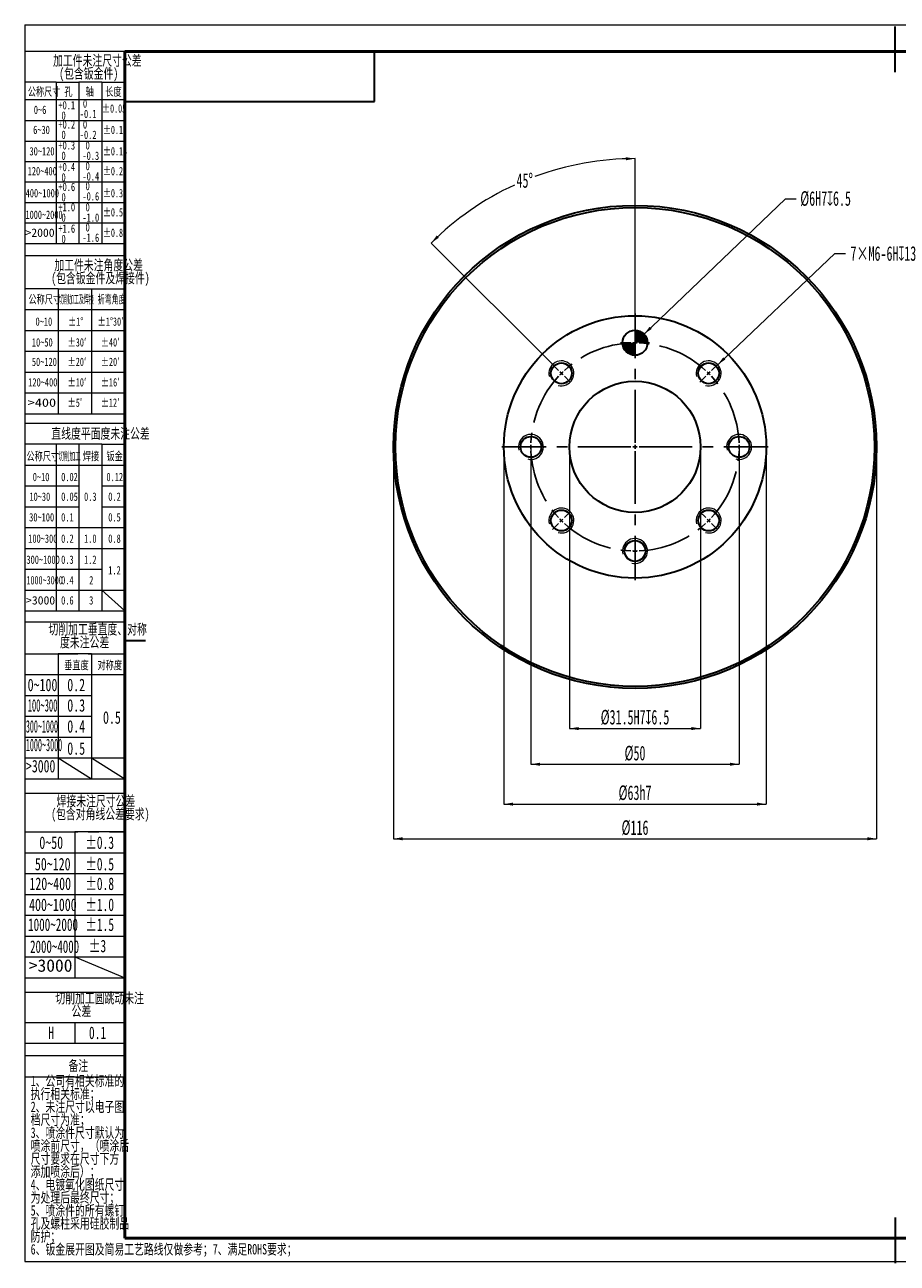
# Model space of a CAD drawing. Header units: millimetres. Extents: x 0 to 420, y 0 to 297.
# Tile 1 of 2: x 0 to 209, y 0 to 297. Entities that reach past the tile are written whole.
import ezdxf

# ---------------------------------------------------------------- set-up
doc = ezdxf.new("R2010")
doc.units = ezdxf.units.MM
doc.header["$PDSIZE"] = -1
doc.linetypes.add('CENTERX2', pattern=[20.32, 12.7, -2.54, 2.54, -2.54])
doc.layers.get('0').update_dxf_attribs({"lineweight": 18})
doc.layers.add('中心线层', color=6, linetype='CENTERX2', lineweight=25)
doc.layers.add('标注层', color=150, linetype='Continuous', lineweight=18)
doc.styles.add('SLDTEXTSTYLE0', font='txt', dxfattribs={"width": 0.7})
doc.styles.add('SLDTEXTSTYLE10', font='txt', dxfattribs={"width": 1.253219})
doc.styles.add('SLDTEXTSTYLE11', font='txt', dxfattribs={"width": 0.477371})
doc.styles.add('SLDTEXTSTYLE12', font='txt', dxfattribs={"width": 0.618901})
doc.styles.add('SLDTEXTSTYLE13', font='txt', dxfattribs={"width": 0.499682})
doc.styles.add('SLDTEXTSTYLE14', font='txt', dxfattribs={"width": 0.472346})
doc.styles.add('SLDTEXTSTYLE15', font='txt', dxfattribs={"width": 0.431677})
doc.styles.add('SLDTEXTSTYLE16', font='txt', dxfattribs={"width": 0.689585})
doc.styles.add('SLDTEXTSTYLE17', font='txt', dxfattribs={"width": 0.653082})
doc.styles.add('SLDTEXTSTYLE18', font='txt', dxfattribs={"width": 0.641279})
doc.styles.add('SLDTEXTSTYLE19', font='txt', dxfattribs={"width": 0.605})
doc.styles.add('SLDTEXTSTYLE2', font='txt', dxfattribs={"width": 0.7})
doc.styles.add('SLDTEXTSTYLE4', font='txt', dxfattribs={"width": 0.67})
doc.styles.add('SLDTEXTSTYLE5', font='txt', dxfattribs={"width": 0.677991})
doc.styles.add('SLDTEXTSTYLE6', font='txt', dxfattribs={"width": 0.631687})
doc.styles.add('SLDTEXTSTYLE7', font='txt', dxfattribs={"width": 1.026693})
doc.styles.add('SLDTEXTSTYLE8', font='txt', dxfattribs={"width": 0.601124})
doc.styles.add('SLDTEXTSTYLE9', font='txt', dxfattribs={"width": 0.427578})
doc.dimstyles.new('SLDDIMSTYLE0', dxfattribs={"dimtxt": 3.5, "dimasz": 2.2, "dimexe": 0, "dimexo": 0.0625, "dimgap": 0.875, "dimtad": 1, "dimrnd": 1e-09, "dimzin": 12, "dimdsep": 46, "dimtxsty": 'SLDTEXTSTYLE19', "dimcen": 0.09, "dimdle": 4.4, "dimadec": 0, "dimazin": 3, "dimtfac": 1, "dimtdec": 3, "dimtofl": 0, "dimtmove": 0, "dimatfit": 3, "dimfxl": 1, "dimfrac": 2, "dimtolj": 1, "dimarcsym": 0})
doc.dimstyles.new('SLDDIMSTYLE1', dxfattribs={"dimtxt": 3.5, "dimasz": 2.2, "dimexe": 0, "dimexo": 0.0625, "dimgap": 0.875, "dimtad": 1, "dimrnd": 1e-09, "dimzin": 12, "dimdsep": 46, "dimtxsty": 'SLDTEXTSTYLE19', "dimcen": 0.09, "dimdle": 4.4, "dimadec": 0, "dimazin": 3, "dimtfac": 1, "dimtdec": 3, "dimtmove": 0, "dimatfit": 0, "dimfxl": 1, "dimfrac": 2, "dimtolj": 1, "dimarcsym": 0})
doc.dimstyles.new('SLDDIMSTYLE2', dxfattribs={"dimtxt": 3.5, "dimasz": 2.2, "dimexe": 0, "dimexo": 0.0625, "dimgap": 0.875, "dimtad": 0, "dimtih": 1, "dimtoh": 1, "dimdec": 4, "dimzin": 12, "dimdsep": 46, "dimtxsty": 'SLDTEXTSTYLE19', "dimcen": 0.09, "dimdle": 4.4, "dimazin": 3, "dimtfac": 1, "dimtdec": 3, "dimtofl": 0, "dimtmove": 0, "dimatfit": 3, "dimfxl": 1, "dimfrac": 2, "dimtolj": 1, "dimarcsym": 0})
doc.dimstyles.new('SLDDIMSTYLE3', dxfattribs={"dimtxt": 3.5, "dimasz": 2.2, "dimexe": 0, "dimexo": 0.0625, "dimgap": 0.875, "dimtad": 0, "dimtih": 1, "dimtoh": 1, "dimrnd": 1e-09, "dimzin": 12, "dimdsep": 46, "dimtxsty": 'SLDTEXTSTYLE19', "dimcen": 0, "dimdle": 4.4, "dimadec": 0, "dimazin": 3, "dimtfac": 1, "dimtdec": 3, "dimtofl": 0, "dimtmove": 0, "dimatfit": 3, "dimfxl": 1, "dimfrac": 2, "dimtolj": 1, "dimarcsym": 0})
doc.dimstyles.new('SLDDIMSTYLE4', dxfattribs={"dimtxt": 3.5, "dimasz": 2.2, "dimexe": 0, "dimexo": 0.0625, "dimgap": 0.875, "dimtad": 0, "dimtih": 1, "dimtoh": 1, "dimrnd": 1e-09, "dimzin": 12, "dimdsep": 46, "dimtxsty": 'SLDTEXTSTYLE19', "dimcen": 0, "dimdle": 4.4, "dimadec": 0, "dimazin": 3, "dimtfac": 1, "dimtdec": 3, "dimtofl": 0, "dimtmove": 0, "dimatfit": 3, "dimfxl": 1, "dimfrac": 2, "dimtolj": 1, "dimarcsym": 0})

# ---------------------------------------------------------------- blocks, each defined once
blk = doc.blocks.new('SW_NOTE_2')
at = {"layer": '标注层', "color": 0, "char_height": 2.5, "attachment_point": 2, "style": 'SLDTEXTSTYLE0'}
for s, insert, width in [('加工件未注尺寸公差', (15.47, 3.22), 44.581), ('(包含钣金件)', (13.41, 0.11), 27.8631)]:
    blk.add_mtext(s, dxfattribs=dict(at, insert=insert, width=width))
blk = doc.blocks.new('SW_NOTE_3')
at = {"layer": '标注层', "color": 0, "char_height": 2, "attachment_point": 1, "style": 'SLDTEXTSTYLE4'}
for s, insert, width in [('-0.1', (0, 0.09), 7.1567), ('0', (0.75, 2.58), 1.5421)]:
    blk.add_mtext(s, dxfattribs=dict(at, insert=insert, width=width))
blk = doc.blocks.new('SW_NOTE_4')
at = {"layer": '标注层', "color": 0, "char_height": 2, "attachment_point": 1, "style": 'SLDTEXTSTYLE4'}
for s, insert, width in [('+0.1', (0, 2.58), 7.1117), ('0', (0.75, 0.09), 1.5421)]:
    blk.add_mtext(s, dxfattribs=dict(at, insert=insert, width=width))
blk = doc.blocks.new('SW_NOTE_5')
at = {"layer": '标注层', "color": 0, "char_height": 2, "attachment_point": 1, "style": 'SLDTEXTSTYLE4'}
for s, insert, width in [('+0.2', (0, 2.58), 7.2615), ('0', (0.75, 0.09), 1.5421)]:
    blk.add_mtext(s, dxfattribs=dict(at, insert=insert, width=width))
blk = doc.blocks.new('SW_NOTE_6')
at = {"layer": '标注层', "color": 0, "char_height": 2, "attachment_point": 1, "style": 'SLDTEXTSTYLE4'}
for s, insert, width in [('+0.3', (0, 2.58), 7.2615), ('0', (0.75, 0.09), 1.5421)]:
    blk.add_mtext(s, dxfattribs=dict(at, insert=insert, width=width))
blk = doc.blocks.new('SW_NOTE_7')
at = {"layer": '标注层', "color": 0, "char_height": 2, "attachment_point": 1, "style": 'SLDTEXTSTYLE4'}
for s, insert, width in [('+0.4', (0, 2.58), 7.3663), ('0', (0.75, 0.09), 1.5421)]:
    blk.add_mtext(s, dxfattribs=dict(at, insert=insert, width=width))
blk = doc.blocks.new('SW_NOTE_8')
at = {"layer": '标注层', "color": 0, "char_height": 2, "attachment_point": 1, "style": 'SLDTEXTSTYLE4'}
for s, insert, width in [('-0.2', (0, 0.09), 7.3064), ('0', (0.75, 2.58), 1.5421)]:
    blk.add_mtext(s, dxfattribs=dict(at, insert=insert, width=width))
blk = doc.blocks.new('SW_NOTE_9')
at = {"layer": '标注层', "color": 0, "char_height": 2, "attachment_point": 1, "style": 'SLDTEXTSTYLE4'}
for s, insert, width in [('-0.3', (0, 0.09), 7.3064), ('0', (0.75, 2.58), 1.5421)]:
    blk.add_mtext(s, dxfattribs=dict(at, insert=insert, width=width))
blk = doc.blocks.new('SW_NOTE_10')
at = {"layer": '标注层', "color": 0, "char_height": 2, "attachment_point": 1, "style": 'SLDTEXTSTYLE4'}
for s, insert, width in [('-0.4', (0, 0.09), 7.4112), ('0', (0.75, 2.58), 1.5421)]:
    blk.add_mtext(s, dxfattribs=dict(at, insert=insert, width=width))
blk = doc.blocks.new('SW_NOTE_11')
at = {"layer": '标注层', "color": 0, "char_height": 2, "attachment_point": 1, "style": 'SLDTEXTSTYLE4'}
for s, insert, width in [('+0.6', (0, 2.58), 7.3064), ('0', (0.75, 0.09), 1.5421)]:
    blk.add_mtext(s, dxfattribs=dict(at, insert=insert, width=width))
blk = doc.blocks.new('SW_NOTE_12')
at = {"layer": '标注层', "color": 0, "char_height": 2, "attachment_point": 1, "style": 'SLDTEXTSTYLE4'}
for s, insert, width in [('-0.6', (0, 0.09), 7.3513), ('0', (0.75, 2.58), 1.5421)]:
    blk.add_mtext(s, dxfattribs=dict(at, insert=insert, width=width))
blk = doc.blocks.new('SW_NOTE_13')
at = {"layer": '标注层', "color": 0, "char_height": 2, "attachment_point": 1, "style": 'SLDTEXTSTYLE4'}
for s, insert, width in [('+1.0', (0, 2.58), 7.3064), ('0', (0.75, 0.09), 1.5421)]:
    blk.add_mtext(s, dxfattribs=dict(at, insert=insert, width=width))
blk = doc.blocks.new('SW_NOTE_14')
at = {"layer": '标注层', "color": 0, "char_height": 2, "attachment_point": 1, "style": 'SLDTEXTSTYLE4'}
for s, insert, width in [('-1.0', (0, 0.09), 7.3513), ('0', (0.75, 2.58), 1.5421)]:
    blk.add_mtext(s, dxfattribs=dict(at, insert=insert, width=width))
blk = doc.blocks.new('SW_NOTE_15')
at = {"layer": '标注层', "color": 0, "char_height": 2, "attachment_point": 1, "style": 'SLDTEXTSTYLE4'}
for s, insert, width in [('+1.6', (0, 2.58), 7.3064), ('0', (0.75, 0.09), 1.5421)]:
    blk.add_mtext(s, dxfattribs=dict(at, insert=insert, width=width))
blk = doc.blocks.new('SW_NOTE_16')
at = {"layer": '标注层', "color": 0, "char_height": 2, "attachment_point": 1, "style": 'SLDTEXTSTYLE4'}
for s, insert, width in [('-1.6', (0, 0.09), 7.3513), ('0', (0.75, 2.58), 1.5421)]:
    blk.add_mtext(s, dxfattribs=dict(at, insert=insert, width=width))
blk = doc.blocks.new('SW_NOTE_17')
at = {"layer": '标注层', "color": 0, "char_height": 2.5, "attachment_point": 2, "style": 'SLDTEXTSTYLE0'}
for s, insert, width in [('加工件未注角度公差', (15.47, 3.22), 44.581), ('(包含钣金件及焊接件)', (15.91, 0.11), 47.8855)]:
    blk.add_mtext(s, dxfattribs=dict(at, insert=insert, width=width))
blk = doc.blocks.new('SW_NOTE_18')
at = {"layer": '标注层', "color": 0, "char_height": 2.5, "attachment_point": 2, "style": 'SLDTEXTSTYLE0'}
for s, insert, width in [('切削加工垂直度、对称', (17.19, 3.22), 49.6257), ('度未注公差', (14.06, 0.11), 24.5782)]:
    blk.add_mtext(s, dxfattribs=dict(at, insert=insert, width=width))
blk = doc.blocks.new('SW_NOTE_19')
at = {"layer": '标注层', "color": 0, "char_height": 2.5, "attachment_point": 2, "style": 'SLDTEXTSTYLE0'}
for s, insert, width in [('焊接未注尺寸公差', (13.75, 3.22), 39.5559), ('(包含对角线公差要求)', (14.82, 0.11), 47.8855)]:
    blk.add_mtext(s, dxfattribs=dict(at, insert=insert, width=width))
blk = doc.blocks.new('SW_NOTE_20')
at = {"layer": '标注层', "color": 0, "char_height": 2.5, "attachment_point": 2, "style": 'SLDTEXTSTYLE0'}
for s, insert, width in [('切削加工圆跳动未注', (15.47, 3.22), 44.6201), ('公差', (11.09, 0.11), 9.3855)]:
    blk.add_mtext(s, dxfattribs=dict(at, insert=insert, width=width))
blk = doc.blocks.new('SW_NOTE_21')
at = {"layer": '标注层', "color": 0, "char_height": 2.5, "attachment_point": 1, "style": 'SLDTEXTSTYLE0'}
for s, insert, width in [('1、公司有相关标准的', (0, 3.22), 46.595), ('执行相关标准；', (0, 0.11), 31.1676), ('2、未注尺寸以电子图', (0, -3), 46.8687), ('档尺寸为准；', (0, -6.11), 26.1425), ('3、喷涂件尺寸默认为', (0, -9.22), 47.0056), ('喷涂前尺寸，（喷涂后', (0, -12.33), 49.2933), ('尺寸要求在尺寸下方', (0, -15.44), 44.6788), ('添加喷涂后）；', (0, -18.56), 31.1285), ('4、电镀氧化图纸尺寸', (0, -21.67), 47.1034), ('为处理后最终尺寸；', (0, -24.78), 41.1201), ('5、喷涂件的所有螺钉', (0, -27.89), 47.0447), ('孔及螺柱采用硅胶制品', (0, -31), 49.3324), ('防护；', (0, -34.11), 10.8324)]:
    blk.add_mtext(s, dxfattribs=dict(at, insert=insert, width=width))
blk = doc.blocks.new('*X26')
at = {"layer": '标注层', "linetype": 'Continuous'}
for points in [[(121.53, 119.82), (123.73, 120.18), (123.73, 119.45)], [(171.53, 119.82), (169.33, 120.18), (169.33, 119.45)]]:
    blk.add_hatch(color=0, dxfattribs=at).paths.add_polyline_path(points, flags=0)
at = {"layer": '标注层', "color": 0, "linetype": 'Continuous'}
for p, q in [((121.53, 195.96), (121.53, 119.82)), ((171.53, 195.96), (171.53, 119.82)), ((121.53, 119.82), (171.53, 119.82))]:
    blk.add_line(p, q, dxfattribs=at)
at = {"layer": '标注层', "color": 0, "insert": (146.53, 122.42), "char_height": 3.5, "width": 9.4637, "attachment_point": 5, "style": 'SLDTEXTSTYLE19'}
blk.add_mtext('%%C50', dxfattribs=at)
blk = doc.blocks.new('*X27')
at = {"layer": '标注层', "linetype": 'Continuous'}
for points in [[(115.03, 110.24), (117.23, 110.61), (117.23, 109.87)], [(178.03, 110.24), (175.83, 110.61), (175.83, 109.87)]]:
    blk.add_hatch(color=0, dxfattribs=at).paths.add_polyline_path(points, flags=0)
at = {"layer": '标注层', "color": 0, "linetype": 'Continuous'}
for p, q in [((115.03, 195.96), (115.03, 110.24)), ((178.03, 195.96), (178.03, 110.24)), ((115.03, 110.24), (178.03, 110.24))]:
    blk.add_line(p, q, dxfattribs=at)
at = {"layer": '标注层', "color": 0, "insert": (146.53, 112.91), "char_height": 3.5, "width": 15.4731, "attachment_point": 5, "style": 'SLDTEXTSTYLE19'}
blk.add_mtext('%%C63h7', dxfattribs=at)
blk = doc.blocks.new('*X28')
at = {"layer": '标注层', "linetype": 'Continuous'}
for points in [[(130.78, 128.39), (132.98, 128.75), (132.98, 128.02)], [(162.28, 128.39), (160.08, 128.75), (160.08, 128.02)]]:
    blk.add_hatch(color=0, dxfattribs=at).paths.add_polyline_path(points, flags=0)
at = {"layer": '标注层', "color": 0, "linetype": 'Continuous'}
for p, q in [((130.78, 195.96), (130.78, 128.39)), ((162.28, 195.96), (162.28, 128.39)), ((130.78, 128.39), (162.28, 128.39))]:
    blk.add_line(p, q, dxfattribs=at)
at = {"layer": '标注层', "color": 0, "insert": (146.53, 131.05), "char_height": 3.5, "width": 35.6666, "attachment_point": 5, "style": 'SLDTEXTSTYLE19'}
blk.add_mtext('%%C31.5H7{\\fgdt|b0|i0|c134|p2;x}6.5', dxfattribs=at)
blk = doc.blocks.new('*X29')
at = {"layer": '标注层', "linetype": 'Continuous'}
for points in [[(146.53, 265.25), (144.34, 264.85), (144.32, 265.59)], [(97.58, 244.98), (99.41, 246.24), (98.91, 246.78)]]:
    blk.add_hatch(color=0, dxfattribs=at).paths.add_polyline_path(points, flags=0)
at = {"layer": '标注层', "color": 0, "linetype": 'Continuous'}
for p, q in [((146.53, 228.08), (146.53, 265.25)), ((126.69, 215.87), (97.58, 244.98))]:
    blk.add_line(p, q, dxfattribs=at)
for start, end in [(90, 110.3233), (114.7115, 135)]:
    blk.add_arc((146.53, 196.02), 69.23, start, end, dxfattribs=at)
at = {"layer": '标注层', "color": 0, "insert": (120.04, 259.98), "char_height": 3.5, "width": 8.0441, "attachment_point": 5, "style": 'SLDTEXTSTYLE19'}
blk.add_mtext('45%%D', dxfattribs=at)
blk = doc.blocks.new('*X30')
at = {"layer": '标注层', "linetype": 'Continuous'}
blk.add_hatch(color=0, dxfattribs=at).paths.add_polyline_path([(166.39, 215.76), (168.23, 217.01), (167.73, 217.54)], flags=0)
at = {"layer": '标注层', "color": 0, "linetype": 'Continuous'}
for q in [(166.39, 215.76), (197.08, 242.45)]:
    blk.add_line((194.52, 242.45), q, dxfattribs=at)
at = {"layer": '标注层', "color": 0, "insert": (206.17, 242.45), "char_height": 3.5, "width": 34.602, "attachment_point": 5, "style": 'SLDTEXTSTYLE19'}
blk.add_mtext('7×M6-6H{\\fgdt|b0|i0|c134|p2;x}13', dxfattribs=at)
blk = doc.blocks.new('*X31')
at = {"layer": '标注层', "linetype": 'Continuous'}
for points in [[(88.53, 101.92), (90.73, 102.29), (90.73, 101.55)], [(204.53, 101.92), (202.33, 102.29), (202.33, 101.55)]]:
    blk.add_hatch(color=0, dxfattribs=at).paths.add_polyline_path(points, flags=0)
at = {"layer": '标注层', "color": 0, "linetype": 'Continuous'}
for p, q in [((88.53, 195.96), (88.53, 101.92)), ((204.53, 195.96), (204.53, 101.92)), ((88.53, 101.92), (204.53, 101.92))]:
    blk.add_line(p, q, dxfattribs=at)
at = {"layer": '标注层', "color": 0, "insert": (146.53, 104.53), "char_height": 3.5, "width": 12.4921, "attachment_point": 5, "style": 'SLDTEXTSTYLE19'}
blk.add_mtext('%%C116', dxfattribs=at)
blk = doc.blocks.new('*X32')
at = {"layer": '标注层', "linetype": 'Continuous'}
blk.add_hatch(color=0, dxfattribs=at).paths.add_polyline_path([(148.7, 223.1), (150.54, 224.35), (150.03, 224.88)], flags=0)
at = {"layer": '标注层', "color": 0, "linetype": 'Continuous'}
for q in [(148.7, 223.1), (185.22, 255.61)]:
    blk.add_line((182.66, 255.61), q, dxfattribs=at)
at = {"layer": '标注层', "color": 0, "insert": (192.3, 255.61), "char_height": 3.5, "width": 26.5815, "attachment_point": 5, "style": 'SLDTEXTSTYLE19'}
blk.add_mtext('%%C6H7{\\fgdt|b0|i0|c134|p2;x}6.5', dxfattribs=at)
blk = doc.blocks.new('SW_CENTERMARKSYMBOL_0')
at = {"layer": '中心线层', "color": 0}
for p, q in [((0, 1), (0, 32)), ((-1, 0), (-32, 0)), ((0, 0), (-0.5, 0)), ((0, 0), (0, 0.5)), ((0, 0), (0, -0.5)), ((0, 0), (0.5, 0)), ((1, 0), (32, 0)), ((0, -1), (0, -32))]:
    blk.add_line(p, q, dxfattribs=at)
blk = doc.blocks.new('SW_CENTERMARKSYMBOL_1')
at = {"layer": '中心线层', "color": 0}
for p, q in [((0, 1), (0, 3.5)), ((0, 0), (0, 0.5)), ((0, 0), (0, -0.5)), ((0, -1), (0, -3.5)), ((-18.38, -6.62), (-19.8, -5.2)), ((18.38, -6.62), (19.8, -5.2)), ((-17.68, -7.32), (-18.03, -6.97)), ((-17.68, -7.32), (-17.32, -7.68)), ((-16.97, -8.03), (-15.56, -9.44)), ((16.97, -8.03), (15.56, -9.44)), ((17.68, -7.32), (17.32, -7.68)), ((17.68, -7.32), (18.03, -6.97)), ((-26, -25), (-28, -25)), ((-25, -25), (-25.5, -25)), ((-25, -25), (-24.5, -25)), ((-24, -25), (-22, -25)), ((24, -25), (22, -25)), ((25, -25), (24.5, -25)), ((25, -25), (25.5, -25)), ((26, -25), (28, -25)), ((-16.97, -41.97), (-15.56, -40.56)), ((16.97, -41.97), (15.56, -40.56)), ((-18.38, -43.38), (-19.8, -44.8)), ((-17.68, -42.68), (-18.03, -43.03)), ((-17.68, -42.68), (-17.32, -42.32)), ((17.68, -42.68), (17.32, -42.32)), ((17.68, -42.68), (18.03, -43.03)), ((18.38, -43.38), (19.8, -44.8)), ((0, -49), (0, -47)), ((0, -50), (0, -49.5)), ((0, -50), (0, -50.5)), ((0, -51), (0, -53))]:
    blk.add_line(p, q, dxfattribs=at)
for start, end in [(90, 91.1459), (88.8541, 90), (92.2918, 132.7082), (47.2918, 87.7082), (137.2918, 177.7082), (135, 136.1459), (133.8541, 135), (45, 46.1459), (43.8541, 45), (2.2918, 42.7082), (178.8541, 180), (180, 181.1459), (182.2918, 222.7082), (317.2918, 357.7082), (0, 1.1459), (358.8541, 360), (223.8541, 225), (225, 226.1459), (227.2918, 267.7082), (272.2918, 312.7082), (313.8541, 315), (315, 316.1459), (268.8541, 270), (270, 271.1459)]:
    blk.add_arc((0, -25), 25, start, end, dxfattribs=at)
blk = doc.blocks.new('SW_CENTERMARKSYMBOL_2')
at = {"layer": '中心线层', "color": 0}
for p, q in [((0, 1), (0, 3.5)), ((-1, 0), (-3.5, 0)), ((0, 0), (-0.5, 0)), ((0, 0), (0, 0.5)), ((0, 0), (0, -0.5)), ((0, 0), (0.5, 0)), ((1, 0), (3.5, 0)), ((0, -1), (0, -3.5))]:
    blk.add_line(p, q, dxfattribs=at)
blk = doc.blocks.new('SW_DOWELSYMBOL_0')
at = {"linetype": 'Continuous', "lineweight": 0}
h = blk.add_hatch(color=0, dxfattribs=at)
edge = h.paths.add_edge_path(flags=0)
edge.add_arc((0, 0), 3, 0, 90)
edge.add_line((0, 3), (0, 0))
edge.add_line((0, 0), (3, 0))
h = blk.add_hatch(color=0, dxfattribs=at)
edge = h.paths.add_edge_path(flags=0)
edge.add_arc((0, 0), 3, 180, 270)
edge.add_line((0, -3), (0, 0))
edge.add_line((0, 0), (-3, 0))
at = {"color": 0, "linetype": 'Continuous', "lineweight": 0}
blk.add_circle((0, 0), 3, dxfattribs=at)

msp = doc.modelspace()

# ---------------------------------------------------------------- linework, layer by layer
at = {"color": 7, "linetype": 'Continuous', "lineweight": 18}
for p, q in [((-0.00051, 297.39658), (419.99299, 297.39658)), ((-0.00051, 297.39658), (-0.00051, 0.39658)), ((-0.00051, 0.39658), (419.99299, 0.39658))]:
    msp.add_line(p, q, dxfattribs=at)
at = {"color": 7, "linetype": 'Continuous', "lineweight": 35}
for p, q in [((208.99593, 285.98945), (208.99593, 296.98945)), ((83.99593, 278.98945), (83.99593, 290.98945)), ((23.99593, 278.98945), (83.99593, 278.98945)), ((28.99593, 149.48945), (23.99593, 149.48945)), ((208.99593, 10.98945), (208.99593, -0.01055))]:
    msp.add_line(p, q, dxfattribs=at)
at = {"color": 1, "linetype": 'Continuous', "lineweight": 18}
for p, q in [((23.99593, 290.98945), (-0.00051, 290.98945)), ((-0.00051, 290.98945), (-0.00051, 0.39658)), ((7.49311, 283.57314), (-0.00051, 283.57314)), ((7.49311, 283.57314), (7.49311, 279.57314)), ((7.49311, 283.57314), (12.99405, 283.57314)), ((12.99405, 283.57314), (12.99405, 244.89972)), ((18.49499, 283.57314), (12.99405, 283.57314)), ((18.49499, 283.57314), (18.49499, 244.89972)), ((18.49499, 283.57314), (23.99593, 283.57314)), ((7.49311, 279.95448), (7.49311, 244.89972)), ((-0.00407, 279.44918), (23.99593, 279.44918)), ((-0.00407, 274.40043), (23.99593, 274.40043)), ((-0.00407, 269.48364), (23.99593, 269.48364)), ((-0.00407, 264.56686), (23.99593, 264.56686)), ((-0.00407, 259.65007), (23.99593, 259.65007)), ((-0.00407, 254.73329), (23.99593, 254.73329)), ((-0.00407, 249.8165), (23.99593, 249.8165)), ((-0.00407, 244.89972), (23.99593, 244.89972)), ((-0.00051, 241.97166), (23.99593, 241.97166)), ((7.99299, 233.9946), (-0.00051, 233.9946)), ((7.99299, 233.9946), (7.99299, 203.9946)), ((7.99299, 233.9946), (15.99299, 233.9946)), ((15.99299, 233.9946), (15.99299, 203.9946)), ((15.99299, 233.9946), (23.99593, 233.9946)), ((-0.00051, 228.9946), (23.99593, 228.9946)), ((-0.00051, 223.9946), (23.99593, 223.9946)), ((-0.00051, 218.9946), (23.99593, 218.9946)), ((-0.00051, 213.9946), (23.99593, 213.9946)), ((-0.00051, 208.9946), (23.99593, 208.9946)), ((-0.00051, 203.9946), (23.99593, 203.9946)), ((-0.00051, 201.74018), (23.99593, 201.74018)), ((7.49593, 196.65333), (-0.00051, 196.65333)), ((7.49593, 196.65333), (7.49593, 156.65333)), ((12.99593, 196.65333), (7.49593, 196.65333)), ((12.99593, 196.65333), (12.99593, 156.65333)), ((18.49593, 196.65333), (12.99593, 196.65333)), ((18.49593, 196.65333), (18.49593, 156.65333)), ((18.49593, 196.65333), (23.99593, 196.65333)), ((-0.00051, 191.65333), (23.99593, 191.65333)), ((-0.00051, 186.65333), (12.99593, 186.65333)), ((18.49593, 186.65333), (23.99593, 186.65333)), ((-0.00051, 181.65333), (12.99593, 181.65333)), ((18.49593, 181.65333), (23.99371, 181.65333)), ((-0.00051, 176.65333), (23.99593, 176.65333)), ((-0.00051, 171.65333), (23.99593, 171.65333)), ((-0.0048, 166.65333), (18.49593, 166.65333)), ((-0.00051, 161.65333), (23.99593, 161.65333)), ((18.49593, 161.59228), (23.99593, 156.65333)), ((-0.00051, 156.65333), (23.99593, 156.65333)), ((-0.00051, 154.00765), (23.99593, 154.00765)), ((-0.00051, 146.34264), (7.9983, 146.34264)), ((7.9983, 146.34264), (7.9983, 116.3344)), ((15.99712, 146.34264), (7.9983, 146.34264)), ((15.99712, 146.34264), (15.99712, 116.3344)), ((15.99712, 146.34264), (23.99593, 146.34264)), ((-0.00051, 141.34264), (23.99593, 141.34264)), ((-0.00657, 136.34099), (15.99712, 136.34099)), ((-0.00657, 131.33934), (15.99712, 131.33934)), ((-0.00657, 126.33769), (15.99712, 126.33769)), ((-0.00051, 121.33605), (23.99593, 121.33605)), ((7.9983, 121.33605), (15.99712, 116.3344)), ((15.99712, 121.32678), (23.99593, 116.3344)), ((-0.00051, 116.3344), (23.99593, 116.3344)), ((23.99593, 116.3344), (23.9692, 116.42224)), ((-0.00051, 112.86382), (23.99593, 112.86382)), ((-0.00051, 103.55146), (11.99771, 103.55146)), ((11.99771, 103.55146), (11.99771, 68.55146)), ((23.99593, 103.55146), (11.99771, 103.55146)), ((-0.00051, 98.55146), (23.99593, 98.55146)), ((-0.00051, 93.55146), (23.99593, 93.55146)), ((-0.00051, 88.55146), (23.99593, 88.55146)), ((-0.00051, 83.55146), (23.99593, 83.55146)), ((-0.00051, 78.55146), (23.99593, 78.55146)), ((-0.00051, 73.55146), (23.99593, 73.55146)), ((11.99771, 73.54218), (23.99593, 68.55146)), ((-0.00051, 68.55146), (23.99593, 68.55146)), ((-0.00051, 65.09305), (23.99593, 65.09305)), ((-0.00051, 57.8028), (23.99593, 57.8028)), ((11.99771, 57.8028), (11.99771, 52.8028)), ((-0.00051, 52.8028), (23.99593, 52.8028)), ((-0.00051, 49.90514), (23.99593, 49.90514)), ((-0.00051, 44.75147), (23.99593, 44.75147))]:
    msp.add_line(p, q, dxfattribs=at)
at = {"color": 7, "linetype": 'Continuous', "lineweight": 50}
for p, q in [((23.99593, 5.98945), (23.99593, 290.98945)), ((23.99593, 290.98945), (413.99593, 290.98945)), ((23.99593, 5.98945), (413.99593, 5.98945))]:
    msp.add_line(p, q, dxfattribs=at)
at = {"color": 1, "linetype": 'CENTERX2', "lineweight": 18}
for p, q in [((-0.00051, 146.34264), (23.99593, 146.34264)), ((-0.00051, 103.55146), (23.99593, 103.55146))]:
    msp.add_line(p, q, dxfattribs=at)
at = {"color": 0, "linetype": 'Continuous', "lineweight": 35}
for centre, radius in [((146.53175, 196.02206), 58), ((146.53175, 196.02206), 57.5), ((146.53175, 196.02206), 31.5), ((146.53175, 221.02206), 3), ((128.85408, 213.69973), 2.5), ((164.20942, 213.69973), 2.5), ((146.53175, 196.02206), 15.75), ((121.53175, 196.02206), 2.5), ((171.53175, 196.02206), 2.5), ((128.85408, 178.34439), 2.5), ((164.20942, 178.34439), 2.5), ((146.53175, 171.02206), 2.5)]:
    msp.add_circle(centre, radius, dxfattribs=at)
at = {"color": 0, "linetype": 'Continuous', "lineweight": 18}
for centre in [(128.85408, 213.69973), (164.20942, 213.69973), (164.20942, 213.69973), (121.53175, 196.02206), (171.53175, 196.02206), (171.53175, 196.02206), (128.85408, 178.34439), (164.20942, 178.34439), (146.53175, 171.02206)]:
    msp.add_arc(centre, 3, 255, 195, dxfattribs=at)
at = {"color": 0, "linetype": 'Continuous', "lineweight": 0}
for p in [(121.53175, 196.02206), (171.53175, 196.02206)]:
    msp.add_point(p, dxfattribs=at)

# ---------------------------------------------------------------- block references
msp.add_blockref('SW_DOWELSYMBOL_0', (146.53175, 221.02206), dxfattribs=at)
at = {"layer": '中心线层', "color": 0}
for name, p in [('SW_CENTERMARKSYMBOL_0', (146.53175, 196.02206)), ('SW_CENTERMARKSYMBOL_1', (146.53175, 221.02206)), ('SW_CENTERMARKSYMBOL_2', (146.53175, 221.02206))]:
    msp.add_blockref(name, p, dxfattribs=at)
at = {"layer": '标注层', "color": 1}
for name, p in [('SW_NOTE_2', (1.94389, 286.85673)), ('SW_NOTE_4', (8.0718, 276.50879)), ('SW_NOTE_3', (13.21283, 276.9051)), ('SW_NOTE_5', (8.0718, 271.88718)), ('SW_NOTE_8', (13.21283, 271.88718)), ('SW_NOTE_6', (8.0718, 266.86071)), ('SW_NOTE_9', (13.84731, 266.86071)), ('SW_NOTE_7', (8.0718, 261.6614)), ('SW_NOTE_10', (13.84731, 261.89706)), ('SW_NOTE_11', (8.0718, 256.88797)), ('SW_NOTE_12', (13.84869, 257.11185)), ('SW_NOTE_13', (8.0718, 252.01376)), ('SW_NOTE_14', (13.84869, 252.01376)), ('SW_NOTE_15', (8.0718, 246.88036)), ('SW_NOTE_16', (13.84869, 247.18694)), ('SW_NOTE_17', (2.25671, 237.72511)), ('SW_NOTE_18', (0.30817, 150.26988)), ('SW_NOTE_19', (3.32663, 109.01396)), ('SW_NOTE_20', (2.50269, 61.68031)), ('SW_NOTE_21', (1.41414, 41.81491))]:
    msp.add_blockref(name, p, dxfattribs=at)

# ---------------------------------------------------------------- texts
for s, insert, char_height, width, attachment_point, style in [('公称尺寸', (0.72367, 282.33044), 2, 15.5173184, 1, 'SLDTEXTSTYLE0'), ('孔', (9.50784, 282.33044), 2, 3.6603352, 1, 'SLDTEXTSTYLE0'), ('轴', (14.59894, 282.33044), 2, 3.550838, 1, 'SLDTEXTSTYLE0'), ('长度', (19.32315, 282.33044), 2, 7.6022346, 1, 'SLDTEXTSTYLE0'), ('0~6', (2.17174, 277.98234), 2, 5.6156425, 1, 'SLDTEXTSTYLE2'), ('%%P0.05', (18.53426, 278.28873), 2, 10.787247, 1, 'SLDTEXTSTYLE5'), ('6~30', (2.00848, 273.16273), 2, 7.6178771, 1, 'SLDTEXTSTYLE2'), ('%%P0.1', (18.74834, 273.16273), 2, 8.6964604, 1, 'SLDTEXTSTYLE5'), ('30~120', (1.12932, 268.01911), 2, 11.575419, 1, 'SLDTEXTSTYLE2'), ('%%P0.15', (18.74834, 268.01911), 2, 10.787247, 1, 'SLDTEXTSTYLE5'), ('120~400', (0.69043, 263.25499), 2, 13.3586592, 1, 'SLDTEXTSTYLE2'), ('%%P0.2', (18.74834, 263.25499), 2, 8.8479667, 1, 'SLDTEXTSTYLE5'), ('400~1000', (0.20999, 257.97089), 2, 15.673743, 1, 'SLDTEXTSTYLE2'), ('%%P0.3', (18.74834, 257.97089), 2, 8.8479667, 1, 'SLDTEXTSTYLE5'), ('1000~2000', (0.1711, 252.78244), 2, 15.6686698, 1, 'SLDTEXTSTYLE6'), ('%%P0.5', (18.74834, 253.36199), 2, 8.8479667, 1, 'SLDTEXTSTYLE5'), ('>2000', (0.1711, 248.46911), 2, 13.9951439, 1, 'SLDTEXTSTYLE7'), ('%%P0.8', (18.74834, 248.46911), 2, 8.8631173, 1, 'SLDTEXTSTYLE5'), ('公称尺寸', (0.87287, 232.4656), 2, 15.5173184, 1, 'SLDTEXTSTYLE0'), ('切削加工及焊接', (8.20287, 232.4656), 2, 16.9406729, 1, 'SLDTEXTSTYLE9'), ('折弯角度', (17.49418, 232.4656), 2, 13.3926328, 1, 'SLDTEXTSTYLE8'), ('0~10', (2.58032, 227.12243), 2, 7.6178771, 1, 'SLDTEXTSTYLE2'), ('%%P1%%D', (10.4111, 227.12243), 2, 6.6208244, 1, 'SLDTEXTSTYLE5'), ('%%P1%%D30′', (17.49418, 227.12243), 2, 12.559791, 1, 'SLDTEXTSTYLE8'), ('10~50', (1.70254, 222.13222), 2, 9.3541899, 1, 'SLDTEXTSTYLE2'), ('%%P30′', (10.27916, 222.13222), 2, 7.4015453, 1, 'SLDTEXTSTYLE8'), ('%%P40′', (18.24418, 222.13222), 2, 7.4015453, 1, 'SLDTEXTSTYLE8'), ('50~120', (1.70254, 217.44912), 2, 11.575419, 1, 'SLDTEXTSTYLE2'), ('%%P20′', (10.27916, 217.44912), 2, 7.4015453, 1, 'SLDTEXTSTYLE8'), ('%%P20′', (18.24418, 217.44912), 2, 7.4015453, 1, 'SLDTEXTSTYLE8'), ('120~400', (0.82476, 212.54392), 2, 13.3586592, 1, 'SLDTEXTSTYLE2'), ('%%P10′', (10.27916, 212.54392), 2, 7.4015453, 1, 'SLDTEXTSTYLE8'), ('%%P16′', (18.24556, 212.54392), 2, 7.4015453, 1, 'SLDTEXTSTYLE8'), ('>400', (0.70053, 207.66126), 2, 13.4983597, 1, 'SLDTEXTSTYLE10'), ('%%P5′', (10.27916, 207.66126), 2, 5.6821301, 1, 'SLDTEXTSTYLE8'), ('%%P12′', (18.24556, 207.66126), 2, 7.4015453, 1, 'SLDTEXTSTYLE8'), ('直线度平面度未注公差', (18.19141, 200.48856), 2.5, 49.547486, 2, 'SLDTEXTSTYLE0'), ('公称尺寸', (0.39699, 194.79793), 2, 15.5173184, 1, 'SLDTEXTSTYLE0'), ('切削加工', (8.04995, 194.79793), 2, 10.678181, 1, 'SLDTEXTSTYLE11'), ('焊接', (13.94468, 194.79793), 2, 7.6804469, 1, 'SLDTEXTSTYLE0'), ('钣金', (19.60933, 194.79793), 2, 7.7117318, 1, 'SLDTEXTSTYLE0'), ('0~10', (1.90886, 189.80712), 2, 7.6178771, 1, 'SLDTEXTSTYLE2'), ('0.02', (8.73868, 189.80712), 2, 7.5709497, 1, 'SLDTEXTSTYLE2'), ('0.12', (19.60516, 189.80712), 2, 7.5709497, 1, 'SLDTEXTSTYLE2'), ('10~30', (1.10752, 185.07717), 2, 9.3541899, 1, 'SLDTEXTSTYLE2'), ('0.05', (8.73868, 185.07717), 2, 7.5709497, 1, 'SLDTEXTSTYLE2'), ('0.3', (14.22896, 185.07717), 2, 5.5687151, 1, 'SLDTEXTSTYLE2'), ('0.2', (20.04405, 185.07717), 2, 5.5687151, 1, 'SLDTEXTSTYLE2'), ('30~100', (1.04816, 180.12307), 2, 11.575419, 1, 'SLDTEXTSTYLE2'), ('0.1', (8.72685, 180.12307), 2, 5.4122905, 1, 'SLDTEXTSTYLE2'), ('0.5', (20.04405, 180.12307), 2, 5.5687151, 1, 'SLDTEXTSTYLE2'), ('100~300', (0.82476, 175.00263), 2, 13.3586592, 1, 'SLDTEXTSTYLE2'), ('0.2', (8.72685, 175.00263), 2, 5.5687151, 1, 'SLDTEXTSTYLE2'), ('1.0', (14.22896, 175.00263), 2, 5.3497207, 1, 'SLDTEXTSTYLE2'), ('0.8', (20.04405, 175.00263), 2, 5.5843575, 1, 'SLDTEXTSTYLE2'), ('300~1000', (0.39845, 169.94445), 2, 15.5798883, 1, 'SLDTEXTSTYLE2'), ('0.3', (8.72685, 169.94445), 2, 5.5687151, 1, 'SLDTEXTSTYLE2'), ('1.2', (14.22896, 169.94445), 2, 5.3027933, 1, 'SLDTEXTSTYLE2'), ('1.2', (20.04128, 167.40975), 2, 5.3027933, 1, 'SLDTEXTSTYLE2'), ('1000~3000', (0.39845, 165.01199), 2, 15.3515083, 1, 'SLDTEXTSTYLE12'), ('0.4', (8.72685, 165.01199), 2, 5.6782123, 1, 'SLDTEXTSTYLE2'), ('2', (15.45403, 165.01199), 2, 1.5486034, 1, 'SLDTEXTSTYLE2'), ('>3000', (0.30817, 160.17845), 2, 13.9951439, 1, 'SLDTEXTSTYLE7'), ('0.6', (8.72685, 160.17845), 2, 5.6156425, 1, 'SLDTEXTSTYLE2'), ('3', (15.45403, 160.17845), 2, 1.5173184, 1, 'SLDTEXTSTYLE2'), ('垂直度', (9.44955, 144.6054), 2, 11.6067039, 1, 'SLDTEXTSTYLE0'), ('对称度', (17.46791, 144.6054), 2, 11.6379888, 1, 'SLDTEXTSTYLE0'), ('0~100', (0.68471, 140.36668), 3, 14.4301676, 1, 'SLDTEXTSTYLE2'), ('0.2', (10.19784, 140.36668), 3, 8.3530726, 1, 'SLDTEXTSTYLE2'), ('100~300', (0.69512, 135.45246), 3, 14.3037583, 1, 'SLDTEXTSTYLE13'), ('0.3', (10.19784, 135.45246), 3, 8.3530726, 1, 'SLDTEXTSTYLE2'), ('0.5', (18.77624, 132.54577), 3, 8.3530726, 1, 'SLDTEXTSTYLE2'), ('300~1000', (0.26179, 130.41106), 3, 15.7694917, 1, 'SLDTEXTSTYLE14'), ('0.4', (10.19784, 130.41106), 3, 8.5173184, 1, 'SLDTEXTSTYLE2'), ('1000~3000', (0.25415, 125.96026), 3, 16.0612818, 1, 'SLDTEXTSTYLE15'), ('0.5', (10.19784, 125.09917), 3, 8.3530726, 1, 'SLDTEXTSTYLE2'), ('>3000', (0.29582, 120.86243), 3, 14.099904, 1, 'SLDTEXTSTYLE16'), ('0~50', (3.48814, 102.49152), 3, 11.4268156, 1, 'SLDTEXTSTYLE2'), ('%%P0.3', (14.52141, 102.49152), 3, 13.27195, 1, 'SLDTEXTSTYLE5'), ('50~120', (2.42156, 97.3364), 3, 17.3631285, 1, 'SLDTEXTSTYLE2'), ('%%P0.5', (14.52141, 97.3364), 3, 13.27195, 1, 'SLDTEXTSTYLE5'), ('120~400', (1.10489, 92.61871), 3, 20.0379888, 1, 'SLDTEXTSTYLE2'), ('%%P0.8', (14.52141, 92.61871), 3, 13.2946759, 1, 'SLDTEXTSTYLE5'), ('400~1000', (1.02944, 87.57273), 3, 23.5106145, 1, 'SLDTEXTSTYLE2'), ('%%P1.0', (14.52141, 87.57273), 3, 13.3401278, 1, 'SLDTEXTSTYLE5'), ('1000~2000', (0.78361, 82.78368), 3, 24.2990278, 1, 'SLDTEXTSTYLE17'), ('%%P1.5', (14.52141, 82.78368), 3, 13.27195, 1, 'SLDTEXTSTYLE5'), ('2000~4000', (1.26991, 77.52606), 3, 24.2037941, 1, 'SLDTEXTSTYLE18'), ('%%P3', (15.39372, 77.67113), 3, 7.4541089, 1, 'SLDTEXTSTYLE5'), ('>3000', (0.96486, 72.98391), 3, 20.9927159, 1, 'SLDTEXTSTYLE7'), ('H', (5.66069, 56.82605), 3, 2.7043871, 1, 'SLDTEXTSTYLE5'), ('0.1', (15.39372, 56.82605), 3, 7.8631759, 1, 'SLDTEXTSTYLE5'), ('备注', (12.85829, 48.69005), 2.5, 9.5027933, 2, 'SLDTEXTSTYLE0'), ('6、钣金展开图及简易工艺路线仅做参考；7、满足ROHS要求；', (1.41414, 4.59313), 2.5, 131.2402235, 1, 'SLDTEXTSTYLE0')]:
    msp.add_mtext(s, dxfattribs=dict(at, insert=insert, char_height=char_height, width=width, attachment_point=attachment_point, style=style))

# ---------------------------------------------------------------- dimensions: what is measured, and where the dimension line sits
at = {"layer": '标注层', "color": 0}
dim = msp.add_angular_dim_2l(base=(120.03748, 259.98488), line1=((126.73276, 215.82105), (130.9754, 211.57841)), line2=((146.53175, 228.02206), (146.53175, 164.02206)), dimstyle='SLDDIMSTYLE2', override={"dimtad": 0, "dimtih": 1, "dimtoh": 1, "dimsah": 1, "dimtdec": 2, "dimtzin": 12}, dxfattribs=at)
dim.commit()
dim.dimension.update_dxf_attribs({"geometry": '*X29', "text_midpoint": (120.03748, 259.98488), "dimtype": 162})
for p1, p2, text, dimstyle, picture, middle in [((144.36473, 218.94744), (148.69876, 223.09668), '<>H7{\\fgdt|b0|i0|c134|p2;x}6.5', 'SLDDIMSTYLE4', '*X32', (182.66151, 255.61141)), ((162.03254, 211.63546), (166.38629, 215.76399), '7×M6-6H{\\fgdt|b0|i0|c134|p2;x}13', 'SLDDIMSTYLE3', '*X30', (194.52393, 242.44608))]:
    dim = msp.add_diameter_dim_2p(p1=p1, p2=p2, text=text, dimstyle=dimstyle, override={"dimpost": '%%C<>', "dimsah": 1, "dimtzin": 12}, dxfattribs=at)
    dim.commit()
    dim.dimension.update_dxf_attribs({"geometry": picture, "text_midpoint": middle, "dimtype": 163})
for base, p1, p2, text, dimstyle, picture, middle in [((204.53175, 101.91885), (88.53175, 196.02206), (204.53175, 196.02206), '%%C<>', 'SLDDIMSTYLE0', '*X31', (146.53175, 104.53407)), ((178.03175, 110.2414), (115.03175, 196.02206), (178.03175, 196.02206), '%%C<>h7', 'SLDDIMSTYLE0', '*X27', (146.53175, 112.90551)), ((171.53175, 119.81822), (121.53175, 196.02206), (171.53175, 196.02206), '%%C<>', 'SLDDIMSTYLE0', '*X26', (146.53175, 122.42367)), ((162.28175, 128.38813), (130.78175, 196.02206), (162.28175, 196.02206), '%%C<>H7{\\fgdt|b0|i0|c134|p2;x}6.5', 'SLDDIMSTYLE1', '*X28', (146.53175, 131.04958))]:
    dim = msp.add_linear_dim(base=base, p1=p1, p2=p2, text=text, dimstyle=dimstyle, override={"dimsah": 1, "dimtzin": 12}, dxfattribs=at)
    dim.commit()
    dim.dimension.update_dxf_attribs({"geometry": picture, "text_midpoint": middle, "dimtype": 160})

doc.saveas('drawing.dxf')
